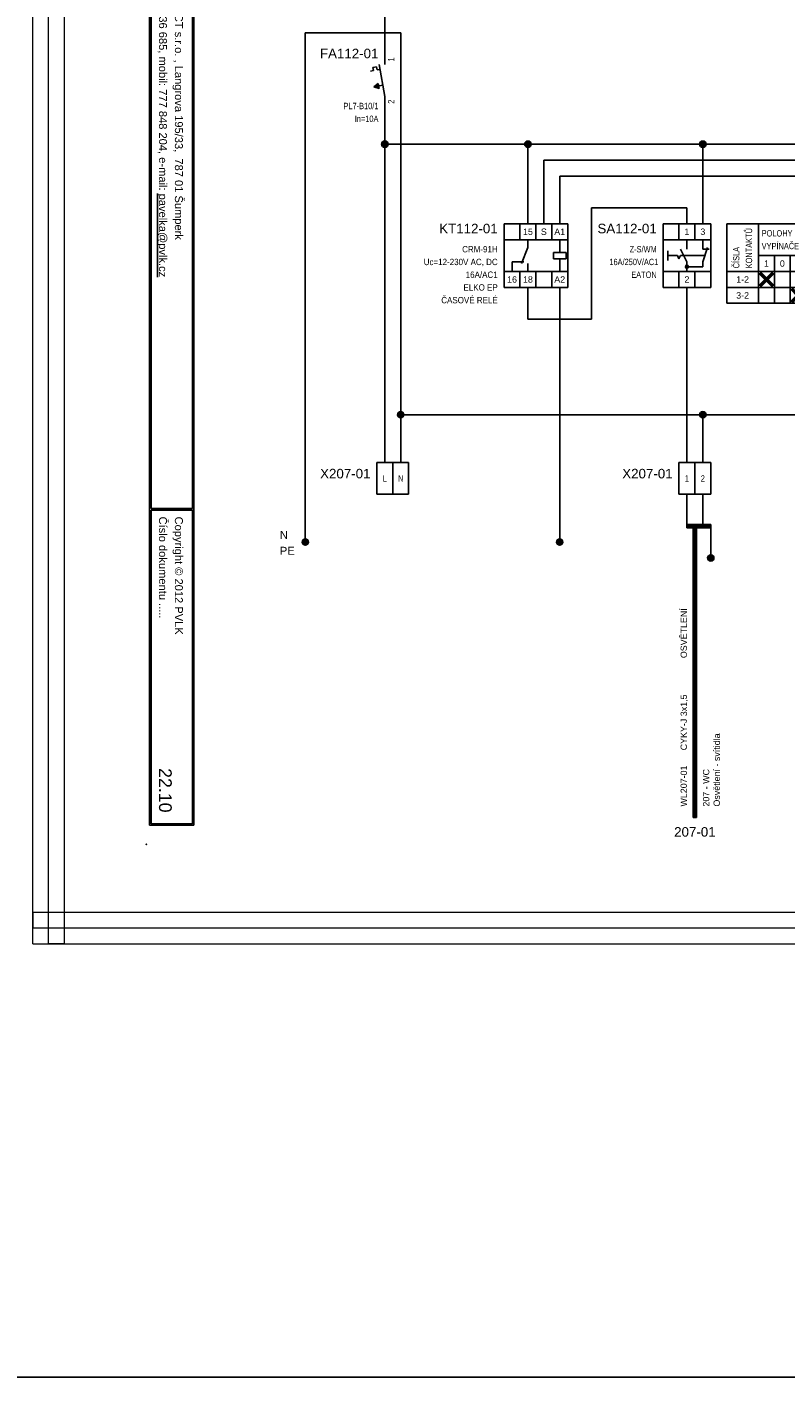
# Model space of a CAD drawing. Extents: x -9683 to -1855, y 4058 to 4698.
# Tile 32 of 50: x -5038 to -4799, y 4058 to 4482. Entities that reach past the tile are written whole.
import ezdxf
from ezdxf.enums import TextEntityAlignment as Align

# ---------------------------------------------------------------- set-up
doc = ezdxf.new("R2010")
doc.units = 0
doc.header["$MEASUREMENT"] = 0
for name, color, linetype in [('1-KRESBA', 7, 'Continuous'), ('__Bílá', 7, 'Continuous'), ('__Rudá 010', 10, 'Continuous'), ('__Svmodrá', 4, 'Continuous'), ('__Vínová 220', 220, 'Continuous'), ('__Zelená', 3, 'Continuous'), ('__Černá 250', 7, 'Continuous')]:
    doc.layers.add(name, color=color, linetype=linetype)
doc.styles.add('Arial', font='arial.ttf')
doc.styles.add('GENERATED_STYLE_1', font='arial.ttf')

# ---------------------------------------------------------------- blocks, each defined once
blk = doc.blocks.new('BLK_Razítko_malé_pro_rozváděče')
at = {"layer": '__Bílá'}
for p, q in [((15, -1), (15, -20)), ((15, -1), (294, -1)), ((15.5, -1.5), (15.5, -19.5)), ((15.5, -1.5), (184.5, -1.5)), ((184.5, -1.5), (184.5, -19.5)), ((185, -1.5), (185, -19.5)), ((185, -1.5), (293.5, -1.5)), ((293.5, -19.5), (293.5, -1.5)), ((294, -20), (294, -1)), ((15, -20), (294, -20)), ((15.5, -19.5), (184.5, -19.5)), ((185, -19.5), (293.5, -19.5)), ((15, -405), (15, -419)), ((15, -405), (294, -405)), ((15.5, -405.5), (15.5, -418.5)), ((15.5, -405.5), (194.5, -405.5)), ((194.5, -405.5), (194.5, -418.5)), ((195, -405.5), (195, -418.5)), ((195, -405.5), (293.5, -405.5)), ((293.5, -405.5), (293.5, -418.5)), ((294, -405), (294, -419)), ((15, -419), (294, -419)), ((15.5, -418.5), (194.5, -418.5)), ((195, -418.5), (293.5, -418.5))]:
    blk.add_line(p, q, dxfattribs=at)
for p in [(0, 0), (300, 0), (0, -420), (300, -420)]:
    blk.add_point(p, dxfattribs=at)
at = {"layer": '__Bílá', "style": 'Arial'}
for s, height, p in [('-', 3, (38, -7)), ('Dokument', 2.5, (187, -7)), ('-', 3, (210.5, -7)), ('SO/PS', 2.5, (17.5, -12)), ('-', 3, (38, -12)), ('Vypracoval', 2.5, (187, -12)), ('-', 3, (210.5, -12)), ('Investor', 2.5, (17.5, -17)), ('-', 3, (38, -17)), ('Datum', 2.5, (187, -17)), ('-', 3, (210.5, -17)), ('PVLK PROJECT s.r.o. , Langrova 195/33,  787 01 Šumperk', 2.5, (17.5, -411)), ('Copyright © 2012 PVLK', 2.5, (197, -411)), ('Telefon: 773 836 685, mobil: 777 848 204, e-mail: %%Upavelka@pvlk.cz', 2.5, (17.5, -416)), ('Číslo dokumentu .....', 2.5, (197, -416))]:
    blk.add_text(s, height=height, dxfattribs=at).set_placement(p)
at = {"layer": '__Vínová 220', "char_height": 2.5, "attachment_point": 7, "style": 'Arial'}
for s, insert in [('715 0908', (17.5, -7)), ('Rozšíření výrobního areálu firmy PLASTKON PRODUCT, S.R.O.', (42.5, -7.75)), ('R1 – Rozváděč administrativní části 1NP', (215, -7.75)), ('SO 02 - Novostavba skladovací haly s administrativní budovou', (42.5, -12.75)), ('Miroslav Pavelka', (215, -12.75)), ('Plastkon product, s.r.o., Hlavní 147, Mikulovice 790 84', (42.5, -17.75)), ('06/2016', (215, -17.75))]:
    blk.add_mtext(s, dxfattribs=dict(at, insert=insert))
at = {"layer": '__Vínová 220', "style": 'Arial'}
blk.add_attdef('ČÍSLO', text='', height=4, dxfattribs=at).set_placement((290, -416), align=Align.RIGHT)
blk = doc.blocks.new('V0085A01')
h = blk.add_hatch(color=256)
edge = h.paths.add_edge_path()
edge.add_arc((0, 0), 1, 0, 360)
blk.add_circle((0, 0), 1)
blk = doc.blocks.new('CRM-91H')
for p, q in [((-4.26, 10.79), (-4.26, -9.21)), ((-4.26, 10.79), (15.74, 10.79)), ((0.74, 5.79), (0.74, 10.79)), ((5.74, 10.79), (5.74, 5.79)), ((10.74, 5.79), (10.74, 10.79)), ((15.74, 10.79), (15.74, -9.21)), ((15.74, 5.79), (-4.26, 5.79)), ((3.24, 3.29), (3.24, 5.79)), ((13.24, 1.79), (13.24, 5.79)), ((1.24, -1.71), (3.24, 3.29)), ((11.24, -0.21), (11.24, 1.79)), ((11.24, 1.79), (15.24, 1.79)), ((15.24, 1.79), (15.24, -0.21)), ((15.74, -4.21), (-4.26, -4.21)), ((-1.76, -1.21), (-1.76, -4.21)), ((-1.76, -1.21), (1.92, -1.21)), ((0.74, -4.21), (0.74, -9.21)), ((3.24, -1.71), (3.24, -4.21)), ((5.74, -4.21), (5.74, -9.21)), ((10.74, -4.21), (10.74, -9.21)), ((15.24, -0.21), (11.24, -0.21)), ((13.24, -4.21), (13.24, -0.21)), ((15.74, -9.21), (-4.26, -9.21))]:
    blk.add_line(p, q)
at = {"style": 'Arial'}
for s, p in [('15', (3.24, 7.29)), ('S', (8.24, 7.29)), ('A1', (13.24, 7.29)), ('16', (-1.76, -7.71)), ('18', (3.24, -7.71)), ('A2', (13.24, -7.71))]:
    blk.add_text(s, height=2, dxfattribs=at).set_placement(p, align=Align.CENTER)
blk.add_attdef('POPIS', text='', height=3, dxfattribs=at).set_placement((-6.26, 7.79), align=Align.RIGHT)
at = {"style": 'Arial', "width": 0.9}
for tag, p in [('CÍVKA', (-6.26, -2.21)), ('TYP', (-6.26, 1.79)), ('PROUD', (-6.26, -6.21)), ('DOPLŇ1', (-6.26, -10.21)), ('DOPLŇ2', (-6.26, -14.21))]:
    blk.add_attdef(tag, text='', height=2, dxfattribs=at).set_placement(p, align=Align.RIGHT)
blk = doc.blocks.new('V0109A02')
for p, q in [((0, 0), (0, 10)), ((5, 10), (0, 10)), ((5, 0), (5, 10)), ((10, 10), (5, 10)), ((10, 0), (10, 10)), ((5, 0), (0, 0)), ((10, 0), (5, 0))]:
    blk.add_line(p, q)
at = {"style": 'Arial'}
blk.add_attdef('POPIS', text='', height=3, dxfattribs=at).set_placement((-2, 5), align=Align.RIGHT)
at = {"style": 'Arial', "width": 0.8}
for tag, p in [('S1', (2.5, 5)), ('S2', (7.5, 5))]:
    blk.add_attdef(tag, text='', height=2, dxfattribs=at).set_placement(p, align=Align.MIDDLE)
blk = doc.blocks.new('L0001A01')
h = blk.add_hatch(color=256)
edge = h.paths.add_edge_path()
edge.add_arc((0, 0), 1, 0, 360)
blk.add_circle((0, 0), 1)
blk = doc.blocks.new('feva2774')
h = blk.add_hatch(color=256)
h.paths.add_polyline_path([(5, -3), (5, -3.5), (5.5, -3.5, 0.414214)])
h.paths.add_polyline_path([(5, -3.5), (5, -4, 0.414214), (5.5, -3.5)])
h.paths.add_polyline_path([(5, -4), (5, -3, 0.414214), (4.5, -3.5, 0.414214)])
for points in [[(30, -7), (28.5, -5.5), (28, -5.5), (28, -6), (29.5, -7.5), (28, -9), (28, -9.5), (28.5, -9.5), (30, -8), (31.5, -9.5), (32, -9.5), (32, -9), (30.5, -7.5), (32, -6), (32, -5.5), (31.5, -5.5)], [(40, -12), (38.5, -10.5), (38, -10.5), (38, -11), (39.5, -12.5), (38, -14), (38, -14.5), (38.5, -14.5), (40, -13), (41.5, -14.5), (42, -14.5), (42, -14), (40.5, -12.5), (42, -11), (42, -10.5), (41.5, -10.5)]]:
    blk.add_hatch(color=256).paths.add_polyline_path(points)
for p, q in [((-2.5, 10), (-2.5, -10)), ((-2.5, 10), (12.5, 10)), ((2.5, 10), (2.5, 5)), ((7.5, 10), (7.5, 5)), ((12.5, 10), (12.5, -10)), ((17.5, 10), (17.5, -15)), ((17.5, 10), (42.5, 10)), ((27.5, 10), (27.5, -15)), ((42.5, 10), (42.5, -15)), ((12.5, 5), (-2.5, 5)), ((5, 2), (5, 5)), ((10, 2), (10, 5)), ((-1, 1.5), (-1, -1.5)), ((2, 0), (-1, 0)), ((2, 0), (2.5, -1)), ((2.5, -1), (3, 0)), ((5, -2), (3, 2)), ((10.67, 0), (3, 0)), ((10, -2), (11.5, 2.5)), ((12, 2), (10, 2)), ((42.5, 0), (27.5, 0)), ((32.5, 0), (32.5, -15)), ((37.5, 0), (37.5, -15)), ((5, -2), (5, -5)), ((5, -3.5), (10, -3.5)), ((10, -2), (10, -3.5)), ((12.5, -5), (-2.5, -5)), ((2.5, -5), (2.5, -10)), ((7.5, -5), (7.5, -10)), ((42.5, -5), (17.5, -5)), ((28, -6), (28, -5.5)), ((28, -5.5), (28.5, -5.5)), ((29.5, -7.5), (28, -6)), ((29.5, -7.5), (28, -9)), ((28.5, -5.5), (30, -7)), ((28.5, -9.5), (30, -8)), ((31.5, -5.5), (30, -7)), ((31.5, -9.5), (30, -8)), ((30.5, -7.5), (32, -6)), ((30.5, -7.5), (32, -9)), ((32, -5.5), (31.5, -5.5)), ((32, -6), (32, -5.5)), ((12.5, -10), (-2.5, -10)), ((42.5, -10), (17.5, -10)), ((28, -9), (28, -9.5)), ((28, -9.5), (28.5, -9.5)), ((32, -9.5), (31.5, -9.5)), ((32, -9), (32, -9.5)), ((38, -11), (38, -10.5)), ((38, -10.5), (38.5, -10.5)), ((39.5, -12.5), (38, -11)), ((39.5, -12.5), (38, -14)), ((38.5, -10.5), (40, -12)), ((41.5, -10.5), (40, -12)), ((40.5, -12.5), (42, -11)), ((40.5, -12.5), (42, -14)), ((42, -10.5), (41.5, -10.5)), ((42, -11), (42, -10.5)), ((42.5, -15), (17.5, -15)), ((38, -14), (38, -14.5)), ((38, -14.5), (38.5, -14.5)), ((38.5, -14.5), (40, -13)), ((41.5, -14.5), (40, -13)), ((42, -14.5), (41.5, -14.5)), ((42, -14), (42, -14.5))]:
    blk.add_line(p, q)
blk.add_circle((5, -3.5), 0.5)
at = {"style": 'Arial'}
for s, p in [('1', (5, 6.5)), ('3', (10, 6.5)), ('1', (30, -3.5)), ('0', (35, -3.5)), ('2', (40, -3.5)), ('2', (5, -8.5)), ('1-2', (22.5, -8.5)), ('3-2', (22.5, -13.5))]:
    blk.add_text(s, height=2, dxfattribs=at).set_placement(p, align=Align.CENTER)
at = {"style": 'Arial', "width": 0.8}
for s, p in [('KONTAKTŮ', (25.5, -4)), ('ČÍSLA', (21.5, -4))]:
    blk.add_text(s, height=2, rotation=90, dxfattribs=at).set_placement(p)
for s, p in [('VYPÍNAČE', (28.5, 2)), ('POLOHY', (28.5, 6))]:
    blk.add_text(s, height=2, dxfattribs=at).set_placement(p)
at = {"style": 'Arial'}
blk.add_attdef('POPIS', text='', height=3, dxfattribs=at).set_placement((-4.5, 7), align=Align.RIGHT)
at = {"style": 'Arial', "width": 0.8}
for tag, p in [('TYP', (-4.5, 1)), ('AC1(PROUD)', (-4, -3)), ('DOPLŇ1', (-4.5, -7))]:
    blk.add_attdef(tag, text='', height=2, dxfattribs=at).set_placement(p, align=Align.RIGHT)
blk = doc.blocks.new('FEVA1462')
blk.add_hatch(color=256).paths.add_polyline_path([(-3.5, -2), (-2.06, -0.92), (-1.772, -2.504)])
for p, q in [((0, 5), (0, 10)), ((-3.752, 4.136), (-2.564, 4.352)), ((-2.564, 4.352), (-2.38, 3.34)), ((-1.818, 5), (0, -5)), ((-4.448, 2.964), (-3.568, 3.124)), ((-3.752, 4.136), (-3.568, 3.124)), ((-2.38, 3.34), (-1.544, 3.492)), ((-3.5, -2), (-2.06, -0.92)), ((-3.5, -2), (-0.64, -1.48)), ((-3.5, -2), (-1.772, -2.504)), ((-2.06, -0.92), (-1.772, -2.504)), ((0, -5), (0, -10))]:
    blk.add_line(p, q)
at = {"style": 'Arial'}
blk.add_attdef('POPIS', text='', height=3, dxfattribs=at).set_placement((-2, 7), align=Align.RIGHT)
at = {"style": 'Arial', "width": 0.8}
blk.add_attdef('NO1', (3, 6), '', height=2, rotation=90, dxfattribs=at)
for tag, p in [('TYP', (-2, -9)), ('PROUD', (-2, -13)), ('DOPLŇ1', (-2, -17)), ('DOPLŇ2', (-2, -21))]:
    blk.add_attdef(tag, text='', height=2, dxfattribs=at).set_placement(p, align=Align.RIGHT)
blk.add_attdef('CO1', text='', height=2, rotation=90, dxfattribs=at).set_placement((3, -6), align=Align.RIGHT)

msp = doc.modelspace()

# ---------------------------------------------------------------- linework, layer by layer
at = {"layer": '1-KRESBA'}
for p, q in [((-4925, 4495), (-4925, 4475)), ((-4920, 4480), (-4950, 4480)), ((-4950, 4480), (-4950, 4320)), ((-4920, 4475), (-4920, 4480)), ((-4920, 4475), (-4920, 4345)), ((-4925, 4455), (-4925, 4345)), ((-4670, 4445), (-4925, 4445)), ((-4880, 4420), (-4880, 4445)), ((-4825, 4420), (-4825, 4445)), ((-4765, 4440), (-4875, 4440)), ((-4875, 4440), (-4875, 4420)), ((-4870, 4420), (-4870, 4435)), ((-4870, 4435), (-4670, 4435)), ((-4830, 4425), (-4860, 4425)), ((-4860, 4425), (-4860, 4390)), ((-4830, 4420), (-4830, 4425)), ((-4880, 4400), (-4880, 4390)), ((-4870, 4400), (-4870, 4320)), ((-4830, 4400), (-4830, 4345)), ((-4860, 4390), (-4880, 4390)), ((-4670, 4360), (-4920, 4360)), ((-4825, 4345), (-4825, 4360)), ((-4830, 4335), (-4830, 4325)), ((-4825, 4335), (-4825, 4325)), ((-4830, 4325.5), (-4830, 4325)), ((-4830, 4325.5), (-4822.5, 4325.5)), ((-4830, 4324.5), (-4830, 4325)), ((-4830, 4325), (-4822.5, 4325)), ((-4830, 4324.5), (-4822.5, 4324.5)), ((-4828, 4233.43), (-4828, 4325.39)), ((-4828, 4325.39), (-4827.5, 4325.39)), ((-4827.5, 4233.43), (-4827.5, 4325.39)), ((-4827, 4325.39), (-4827.5, 4325.39)), ((-4827, 4233.43), (-4827, 4325.39)), ((-4822.5, 4325.5), (-4822.5, 4325)), ((-4822.5, 4324.5), (-4822.5, 4325)), ((-4822.5, 4325), (-4822.5, 4315)), ((-4828, 4233.43), (-4827.5, 4233.43)), ((-4827, 4233.43), (-4827.5, 4233.43))]:
    msp.add_line(p, q, dxfattribs=at)
at = {"layer": '1-KRESBA', "color": 3}
msp.add_lwpolyline([(-9683.45, 4697.61), (-1855.12, 4697.61), (-1855.12, 4057.66), (-9683.45, 4057.66)], close=True, dxfattribs=at)
at = {"layer": '__Vínová 220', "lineweight": 0}
for p, q in [((-5035.71, 4193.74), (-5035.71, 4559.82)), ((-5030.71, 4193.74), (-5030.71, 4559.82)), ((-5025.71, 4193.74), (-5025.71, 4559.82)), ((-5035.71, 4203.74), (-5035.71, 4198.74)), ((-5035.71, 4203.74), (-4539.31, 4203.74)), ((-5035.71, 4193.74), (-5035.71, 4198.74)), ((-5035.71, 4198.74), (-4539.31, 4198.74)), ((-5035.71, 4193.74), (-4539.31, 4193.74)), ((-5035.71, 4193.74), (-5030.71, 4193.74)), ((-5025.71, 4193.74), (-5030.71, 4193.74))]:
    msp.add_line(p, q, dxfattribs=at)

# ---------------------------------------------------------------- block references
at = {"color": 250, "linetype": 'Continuous'}
for p in [(-4950, 4320), (-4870, 4320), (-4822.5, 4315)]:
    msp.add_blockref('V0085A01', p, dxfattribs=at)
at = {"layer": '1-KRESBA', "rotation": 270}
msp.add_blockref('BLK_Razítko_malé_pro_rozváděče', (-4580, 4525), dxfattribs=at).add_auto_attribs({'ČÍSLO': '22.10'})
at = {"layer": '1-KRESBA', "color": 250, "linetype": 'Continuous'}
for p in [(-4925, 4445), (-4880, 4445), (-4825, 4445), (-4920, 4360), (-4825, 4360)]:
    msp.add_blockref('L0001A01', p, dxfattribs=at)
at = {"layer": '1-KRESBA'}
msp.add_blockref('CRM-91H', (-4883.24, 4409.21), dxfattribs=at).add_auto_attribs({'POPIS': 'KT112-01', 'TYP': 'CRM-91H', 'CÍVKA': 'Uc=12-230V AC, DC', 'PROUD': '16A/AC1', 'DOPLŇ1': 'ELKO EP', 'DOPLŇ2': 'ČASOVÉ RELÉ'})
at = {"layer": '__Černá 250'}
for name, p, values in [('FEVA1462', (-4925, 4465), {'POPIS': 'FA112-01', 'TYP': 'PL7-B10/1', 'PROUD': 'In=10A', 'CO1': '2', 'NO1': '1'}), ('feva2774', (-4835, 4410), {'POPIS': 'SA112-01', 'TYP': 'Z-S/WM', 'AC1(PROUD)': '16A/250V/AC1', 'DOPLŇ1': 'EATON'}), ('V0109A02', (-4927.5, 4335), {'POPIS': 'X207-01', 'S1': 'L', 'S2': 'N'}), ('V0109A02', (-4832.5, 4335), {'POPIS': 'X207-01', 'S1': '1', 'S2': '2'})]:
    msp.add_blockref(name, p, dxfattribs=at).add_auto_attribs(values)

# ---------------------------------------------------------------- texts
at = {"layer": '__Rudá 010', "style": 'Arial'}
for s, p in [('OSVĚTLENÍ', (-4830, 4283.52)), ('CYKY-J 3x1,5', (-4830, 4254.56)), ('WL207-01', (-4830, 4236.89))]:
    msp.add_text(s, height=2, rotation=90, dxfattribs=at).set_placement(p)
at = {"layer": '__Rudá 010', "style": 'GENERATED_STYLE_1'}
msp.add_text('207-01', height=3, dxfattribs=at).set_placement((-4827.5, 4227.43), align=Align.CENTER)
at = {"layer": '__Rudá 010', "insert": (-4824.97, 4236.89), "char_height": 2, "width": 62.8406, "attachment_point": 1, "rotation": 90, "style": 'Arial'}
msp.add_mtext('207 - WC\\POsvětlení - svítidla', dxfattribs=at)
at = {"layer": '__Svmodrá', "linetype": 'Continuous', "style": 'Arial'}
msp.add_text('N', height=2.5, dxfattribs=at).set_placement((-4958, 4321))
msp.add_text('N', height=2.5, dxfattribs=at).set_placement((-4958, 4321))
at = {"layer": '__Zelená', "linetype": 'Continuous', "style": 'Arial'}
msp.add_text('PE', height=2.5, dxfattribs=at).set_placement((-4958, 4316))
msp.add_text('PE', height=2.5, dxfattribs=at).set_placement((-4958, 4316))

doc.saveas('drawing.dxf')
